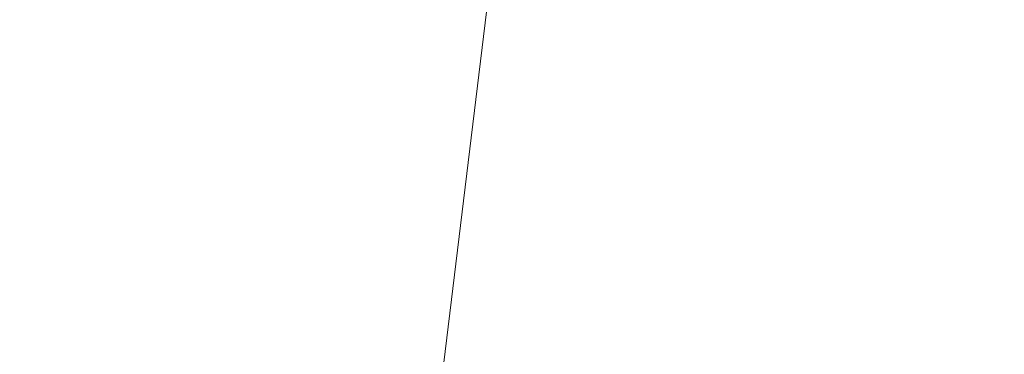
# Model space of a CAD drawing. Header units: millimetres. Extents: x 0 to 7.29, y -1.92 to 0.3.
# Tile 4 of 9: x 0.75582 to 0.76531, y -1.0323 to -1.02907. Entities that reach past the tile are written whole.
import ezdxf

# ---------------------------------------------------------------- set-up
doc = ezdxf.new("R2010")
doc.units = ezdxf.units.MM
doc.layers.add('VIBIA LUMINAIRES', color=1, linetype='Continuous', lineweight=9)

# ---------------------------------------------------------------- blocks, each defined once
blk = doc.blocks.new('5580_alz')
blk.add_line((-0.006633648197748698, 0.3980417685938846), (-0.00580935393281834, 0.4048384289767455))
blk.add_ellipse((0, 0.4034782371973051), major_axis=(0.01302548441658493, -5.561997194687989e-17), ratio=0.4848096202, start_param=-1.035630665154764, end_param=4.176568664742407)
blk.add_open_spline([(0, 0.4105217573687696), (-0.001204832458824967, 0.4105217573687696), (-0.002380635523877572, 0.4104403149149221), (-0.00468552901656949, 0.4101463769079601), (-0.00581158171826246, 0.409932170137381), (-0.007922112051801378, 0.409399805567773), (-0.008931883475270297, 0.4090753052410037), (-0.0107509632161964, 0.4083336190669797), (-0.01156239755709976, 0.4079167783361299), (-0.01297153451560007, 0.4069828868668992), (-0.01355622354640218, 0.406470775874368), (-0.01443134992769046, 0.4054032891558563), (-0.01473265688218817, 0.4048328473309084), (-0.01517308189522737, 0.4031143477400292), (-0.01488175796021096, 0.4019354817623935), (-0.01402910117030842, 0.4008442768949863)], degree=3, knots=[0, 0, 0, 0, 0.1249999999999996, 0.1249999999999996, 0.2499999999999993, 0.2499999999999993, 0.3749999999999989, 0.3749999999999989, 0.4999999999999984, 0.4999999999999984, 0.6249999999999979, 0.6249999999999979, 0.7499999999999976, 0.7499999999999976, 1, 1, 1, 1])

msp = doc.modelspace()

# ---------------------------------------------------------------- block references
at = {"layer": 'VIBIA LUMINAIRES'}
msp.add_blockref('5580_alz', (0.7662106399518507, -1.433139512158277), dxfattribs=at)

doc.saveas('drawing.dxf')
